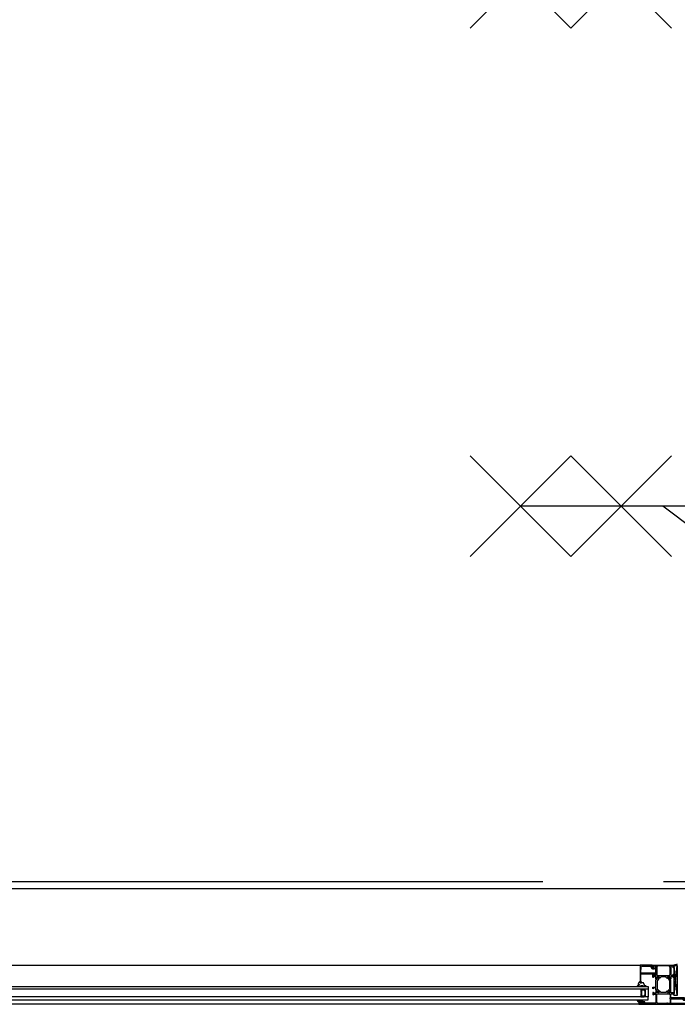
# Model space of a CAD drawing. Header units: millimetres. Extents: x 111285 to 237437, y -9513 to 52045.
# Tile 20 of 117: x 132275 to 133315, y 400 to 1956. Entities that reach past the tile are written whole.
import ezdxf

# ---------------------------------------------------------------- set-up
doc = ezdxf.new("R2010")
doc.units = ezdxf.units.MM
doc.header["$LTSCALE"] = 100
doc.linetypes.add('CENTER', pattern=[50.8, 31.75, -6.35, 6.35, -6.35])
doc.layers.get('0').update_dxf_attribs({"color": 252})
for name, color, linetype in [('0-BRANDWEER', 252, 'Continuous'), ('0-BUITENKOZIJNEN', 252, 'Continuous'), ('0-HOOFDSTRAMIEN', 1, 'CENTER'), ('_32--BINNENKOZIJN', 1, 'Continuous')]:
    doc.layers.add(name, color=color, linetype=linetype)
doc.layers.add('X-ref binnenlijn', color=252, linetype='Continuous', plot=False)
doc.linetypes.add('ZIGZAG', pattern='A,0.00254,-5.08,[131,ltypeshp.shx,S=5.08,R=0,X=-5.08,Y=0],-10.16,[131,ltypeshp.shx,S=5.08,R=180,X=5.08,Y=0],-5.08', length=20.32254)

# ---------------------------------------------------------------- blocks, each defined once
blk = doc.blocks.new('U-STRAMIEN')
at = {"layer": '0-HOOFDSTRAMIEN', "ltscale": 0.3}
blk.add_lwpolyline([(-5000, 0), (68000, 0)], dxfattribs=at)
blk = doc.blocks.new('60 minuten zelfsluitend')
at = {"layer": '0-BRANDWEER', "color": 1}
for points in [[(-1209.1, 159.1), (-890.9, -159.1), (-572.7, 159.1)], [(-1209.1, -159.1), (-890.9, 159.1), (-572.7, -159.1)], [(572.7, 159.1), (890.9, -159.1), (1209.1, 159.1)], [(572.7, -159.1), (890.9, 159.1), (1209.1, -159.1)], [(-600, 0), (-400, 150), (0, -150), (400, 150), (600, 0)], [(-1050, 0), (1050, 0)]]:
    blk.add_lwpolyline(points, dxfattribs=at)
blk = doc.blocks.new('S 12')
at = {"layer": '_32--BINNENKOZIJN', "xscale": -0.5, "yscale": 0.5, "zscale": 0.4999999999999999, "rotation": 90}
blk.add_blockref('60 minuten zelfsluitend', (-1439, 5.1), dxfattribs=at)
at = {"layer": '_32--BINNENKOZIJN', "extrusion": (0, 0, -1), "xscale": -0.5, "yscale": 0.5, "zscale": -0.5, "rotation": 90}
blk.add_blockref('60 minuten zelfsluitend', (604, 5.1), dxfattribs=at)
blk = doc.blocks.new('P-71191BLOCK')
at = {"layer": '0-BUITENKOZIJNEN', "linetype": 'Continuous', "ltscale": 0.25}
blk.add_lwpolyline([(14.4, 46.4), (13, 45.6), (12.5, 45.6, -0.414214), (12.3, 45.8), (12.3, 49.6, -0.414214), (12.5, 49.8), (14.5, 49, 0.9366), (14.9, 48.8), (15.9, 50.5, 0.577375), (15.7, 51), (12.1, 51, -0.414214), (11.4, 51.7), (11.4, 54.2, -0.414214), (11.7, 54.5), (12.3, 54.5, 1), (12.3, 55.5), (9.1, 55.5, 0.412335), (8.3, 54.7, 0.416094), (8.5, 54.5), (9.7, 54.5, -0.414214), (9.9, 54.3), (9.9, 51.5, -0.414214), (9.4, 51), (-3.9, 51, -0.410557), (-4.4, 51.5), (-4.6, 67), (-4.6, 69.5, -0.414214), (-4.1, 70), (-3.2, 70, -0.414214), (-3, 69.8), (-3, 68.9, 1), (-2.2, 68.9), (-2.2, 72, 0.414214), (-2.7, 72.5), (-3, 72.5, 0.414214), (-3.2, 72.3), (-3.2, 71.7, -0.414214), (-3.7, 71.2), (-4.3, 71.2, -0.414214), (-4.8, 71.7), (-4.8, 76.3, -0.414214), (-4.3, 76.8), (-3.7, 76.8, -0.414214), (-3.2, 76.3), (-3.2, 75.7, 0.414214), (-3, 75.5), (-2.7, 75.5, 0.414214), (-2.2, 76), (-2.2, 77.5, 0.414214), (-2.7, 78), (-5.7, 78, 0.414214), (-6.2, 77.5), (-6.2, 0.5, 0.414214), (-5.7, 0), (3.5, 0, 0.414214), (4, 0.5), (4, 2, 0.414214), (3.5, 2.5), (3.4, 2.5, 0.414214), (3.2, 2.3), (3.2, 2, -1), (1.6, 2), (1.6, 6, -1), (3.2, 6), (3.2, 5.7, 0.414214), (3.4, 5.5), (3.5, 5.5, 0.414214), (4, 6), (4, 26.5, -0.414214), (4.5, 27), (10, 27, -0.414214), (10.5, 26.5), (10.5, 23.4, -0.414214), (10.3, 23.2), (8.7, 23.2, 0.414214), (8.5, 23, 0.414214), (9.3, 22.2), (11.6, 22.2, 0.414214), (12.1, 22.7), (12.1, 26.8, -0.414214), (12.3, 27), (15.7, 27, 0.577351), (15.9, 27.5), (14.9, 29.2, 0.936617), (14.5, 29), (12.5, 28.2, -0.414214), (12.3, 28.4), (12.3, 32.2, -0.414214), (12.5, 32.4), (13, 32.4), (14.4, 31.6, 0.999993), (14.8, 31.6), (14.8, 32, 0.267949), (13.3, 34.6), (12.8, 34.8, -0.267949), (12.3, 35.7), (12.3, 42.3, -0.267949), (12.8, 43.2), (13.3, 43.4, 0.267949), (14.8, 46), (14.8, 46.4, 0.999992)], format="xyb", close=True, dxfattribs=at)
at = {"layer": '0-BUITENKOZIJNEN', "linetype": 'Continuous'}
for points in [[(-4.8, 28.9), (-4.8, 32.1, -0.414214), (-4.6, 32.3), (-4.4, 32.3, 0.414214), (-4.2, 32.5), (-4.2, 33.6, 0.414214), (-4.4, 33.8), (-4.6, 33.8, -0.414214), (-4.8, 34), (-4.8, 47.5, -0.414214), (-4.6, 47.7), (-4.4, 47.7, 0.414214), (-4.2, 47.9), (-4.2, 49, -0.414214), (-4, 49.2), (-2.9, 49.2, 0.414214), (-2.7, 49.4, -0.414214), (-2.5, 49.6), (8.8, 49.6, -0.414214), (9, 49.4, 0.414214), (9.2, 49.2), (10.3, 49.2, -0.414214), (10.5, 49), (10.5, 29, -0.414214), (10.3, 28.8), (9.2, 28.8, 0.414214), (9, 28.6, -0.414214), (8.8, 28.4), (4.2, 28.4, -0.414214), (4, 28.6, 0.414214), (3.8, 28.8), (2.8, 28.8, 0.414214), (2.6, 28.6, -0.414214), (2.4, 28.4), (-4.3, 28.4, -0.414214)], [(-0.1, 1.4), (-4.3, 1.4, -0.414214), (-4.8, 1.9), (-4.8, 26.5, -0.414214), (-4.3, 27), (2.1, 27, -0.414214), (2.6, 26.5), (2.6, 8.7, -0.414214), (2.1, 8.2), (1.9, 8.2, 0.414214), (0.4, 6.7), (0.4, 1.9, -0.414214)]]:
    blk.add_lwpolyline(points, format="xyb", close=True, dxfattribs=at)
blk = doc.blocks.new('P-70157BLOCK')
at = {"layer": '0-BUITENKOZIJNEN', "linetype": 'Continuous'}
for points in [[(14.5, 4.8, -0.536675), (14.3, 5.1, -0.301511), (16.2, 6.3), (18, 6.3, -0.414214), (18.5, 5.8), (18.5, -27.2, -0.414214), (18, -27.7), (16.2, -27.7, -0.301511), (14.3, -26.5, -0.536675), (14.5, -26.2), (16.2, -26.2, 0.414214), (16.7, -25.7), (16.7, -23.2, 0.414214), (16.2, -22.7), (2.7, -22.7, 0.414214), (2.2, -23.2), (2.2, -25.7, 0.414214), (2.7, -26.2), (4.1, -26.2, -0.553992), (4.3, -26.5, -0.287008), (2.7, -27.5), (-0.1, -27.5, -0.414214), (-1.1, -26.5), (-1.1, -26.4, -0.414214), (-0.9, -26.2), (0.3, -26.2, 0.414214), (0.5, -26), (0.5, -23.4, 0.414214), (-0.2, -22.7), (-0.2, -22.7), (-2.9, -22.7), (-2.9, -22.7, -0.57735), (-3.1, -22.3), (-2.8, -21.6), (-2.1, -20.5, -1), (-1.8, -20.7), (-0.3, -21.3, 0.534511), (0, -21.1), (0, -21.1), (0, -17.5, 0.414214), (-0.2, -17.3), (-0.7, -17.3), (-0.7, -17.3), (-2.1, -18.1, -1.077346), (-2.5, -18.1), (-2.5, -17.7, -0.267949), (-1, -15.1), (-1, -15.1), (-0.5, -14.9, 0.267949), (0, -14), (0, -10.7), (0, -10.7), (0, -7.4, 0.267949), (-0.5, -6.5), (-0.5, -6.5), (-1, -6.3, -0.267949), (-2.5, -3.7), (-2.5, -3.7), (-2.5, -3.3, -1.077346), (-2.1, -3.3), (-0.7, -4.1), (-0.2, -4.1, 0.414214), (0, -3.9), (0, -3.9), (0, -0.3), (0, -0.3, 0.534511), (-0.3, -0.1), (-1.8, -0.7), (-1.8, -0.7, -1), (-2.1, -0.9), (-2.1, -0.9), (-2.8, 0.2), (-2.8, 0.2), (-3.1, 0.8, -0.57735), (-2.9, 1.3), (-2.9, 1.3), (-0.2, 1.3, 0.414214), (0.5, 2), (0.5, 4.6, 0.414214), (0.3, 4.8), (-0.9, 4.8, -0.414214), (-1.1, 5), (-1.1, 5.1, -0.414214), (-0.1, 6.1), (2.7, 6.1, -0.287008), (4.3, 5.1, -0.553992), (4.1, 4.8), (2.7, 4.8, 0.414214), (2.2, 4.3), (2.2, 1.8, 0.414214), (2.7, 1.3), (16.2, 1.3, 0.414214), (16.7, 1.8), (16.7, 4.3, 0.414214), (16.2, 4.8)], [(17.1, -5.7), (17.1, -5.7), (17.1, -2.2), (17.1, -2.2, 0.414214), (16.9, -2, -0.414214), (16.7, -1.8), (16.7, -0.7), (16.7, -0.7, 0.414214), (16.5, -0.5), (15.4, -0.5, -0.414214), (15.2, -0.3, 0.414214), (15, -0.1), (3.5, -0.1), (3.5, -0.1, 0.414214), (3.3, -0.3, -0.414214), (3.1, -0.5), (2, -0.5, 0.414214), (1.8, -0.7), (1.8, -1.8), (1.8, -20.7), (1.8, -20.7, 0.414214), (2, -20.9), (3.1, -20.9, -0.414214), (3.3, -21.1, 0.414214), (3.5, -21.3), (15, -21.3, 0.414214), (15.2, -21.1), (15.2, -21.1, -0.414214), (15.4, -20.9), (15.4, -20.9), (16.5, -20.9, 0.414214), (16.7, -20.7), (16.7, -20.7), (16.7, -19.6), (16.7, -19.6, -0.414214), (16.9, -19.4), (16.9, -19.4, 0.414214), (17.1, -19.2), (17.1, -19.2)]]:
    blk.add_lwpolyline(points, format="xyb", close=True, dxfattribs=at)
blk = doc.blocks.new('SR2-horizontal')
at = {"linetype": 'Continuous', "ltscale": 0.25}
for p, q in [((-428, -400), (-1800, -400)), ((-1800, -462), (-425.6, -462))]:
    blk.add_line(p, q, dxfattribs=at)
at = {"linetype": 'Continuous'}
for p, q in [((-424.5, -416.8), (-424.5, -412)), ((-424.5, -412), (-419.5, -412)), ((-423.3, -418), (-424.5, -416.8)), ((-424.5, -419.2), (-423.3, -418)), ((-424.5, -424), (-424.5, -419.2)), ((-419.5, -413), (-423, -413)), ((-423, -413), (-423, -423)), ((-419.5, -412), (-417.5, -414)), ((-419.5, -414), (-419.5, -413)), ((-418.5, -414), (-419.5, -414)), ((-418.5, -422), (-418.5, -414)), ((-417.5, -414), (-417.5, -422)), ((-412.9, -424), (-412.9, -412)), ((-412.9, -424), (-1800, -424)), ((-1800, -428), (-412.9, -428)), ((-419.5, -424), (-424.5, -424)), ((-423, -423), (-419.5, -423)), ((-419.5, -423), (-419.5, -422)), ((-419.5, -422), (-418.5, -422)), ((-417.5, -422), (-419.5, -424)), ((-412.9, -428), (-412.9, -424))]:
    blk.add_line(p, q, dxfattribs=at)
at = {"ltscale": 0.1}
for p, q in [((-372, -414), (-367, -461.5)), ((-367, -414), (-372, -461.5)), ((-367, -414), (-372, -414)), ((-372, -414), (-372, -461.5)), ((-367, -461.5), (-367, -414)), ((-372, -461.5), (-367, -461.5))]:
    blk.add_line(p, q, dxfattribs=at)
at = {"linetype": 'Continuous'}
for points in [[(-426.5, -406.7), (-426.5, -406.7, -0.150479), (-426.7, -406.8), (-426.7, -406.8), (-428.2, -406.8), (-428.2, -406.8, 0.203155), (-430.2, -406.8), (-430.2, -406.8), (-430.5, -406.8), (-430.5, -406.8, -0.321315), (-428.2, -403.6), (-428.2, -403.6), (-428.2, -403.7), (-428.2, -403.7, 0.414214), (-427.7, -404.2), (-427.7, -404.2), (-425.8, -404.2), (-425.8, -404.2, 0.414214), (-425.3, -403.7), (-425.3, -403.7), (-425.3, -403), (-425.3, -403, 0.414214), (-425.5, -402.8), (-425.5, -402.8), (-425.5, -402.8), (-425.6, -402.8), (-425.6, -402.8, -0.414214), (-425.9, -402.5), (-425.9, -402.5), (-425.9, -402.3), (-425.9, -402.3), (-425.1, -401.7), (-425.1, -401.7), (-422.9, -401.7), (-422.9, -401.7), (-422.1, -402.3), (-422.1, -402.3), (-422.1, -402.5), (-422.1, -402.5, -0.414214), (-422.4, -402.8), (-422.4, -402.8), (-422.5, -402.8), (-422.5, -402.8, 0.414214), (-422.7, -403), (-422.7, -403), (-422.7, -403.7), (-422.7, -403.7, 0.414214), (-422.2, -404.2), (-422.2, -404.2), (-421, -404.2), (-421, -404.2, -0.216855), (-421, -404.6), (-421, -404.6, -0.246521), (-421.2, -404.8, 0.121194)], [(-423.5, -404.2), (-423.5, -404.2), (-423.5, -402.8), (-423.5, -402.8, 0.414214), (-423.8, -402.5), (-423.8, -402.5), (-424.2, -402.5), (-424.2, -402.5, 0.414214), (-424.5, -402.8), (-424.5, -402.8), (-424.5, -404), (-424.5, -404, 0.300021), (-424.3, -404.3), (-424.3, -404.3), (-423.9, -404.4, 0.538437)], [(-426.9, -406), (-426.9, -406, -0.024804), (-425.8, -405.4), (-425.8, -405.4, 0.78183), (-425.9, -404.8), (-425.9, -404.8), (-427.7, -404.8), (-427.7, -404.8, -0.138255), (-428.3, -404.6), (-428.3, -404.6, 0.29655), (-428.6, -404.6), (-428.6, -404.6, 0.093259), (-429.3, -405.3), (-429.3, -405.3, 0.587696), (-429.1, -405.8), (-429.1, -405.8, -0.095255), (-427.8, -406.1, 0.257242)], [(-396.5, -420.9, -0.126173), (-396.5, -420.7), (-395.6, -419.2), (-395.6, -418.7, 0.414214), (-395.8, -418.5), (-396.8, -418.5, 0.609065), (-397, -418.8, -1.936492), (-398.2, -418.8, 0.609065), (-398.4, -418.5), (-399.4, -418.5), (-399.4, -418.5, 0.534511), (-399.6, -418.8), (-399.6, -418.8), (-399, -420.2, -0.376373), (-399.6, -422.1), (-400.7, -422.7, 0.267949), (-401, -423.1), (-401, -425.5, -0.414214), (-401.5, -426), (-404.2, -426, -0.414214), (-404.5, -425.7), (-404.5, -425.1, 1), (-405.5, -425.1), (-405.5, -426.7, 0.414214), (-405, -427.2), (-401.5, -427.2, -0.414214), (-401, -427.7), (-401, -438.9, 0.267949), (-400.7, -439.3), (-399.6, -439.9, -0.376373), (-399, -441.8), (-399.6, -443.2, 0.534511), (-399.4, -443.5), (-398.4, -443.5, 0.609065), (-398.2, -443.2, -1.936492), (-397, -443.2, 0.609065), (-396.8, -443.5), (-395.8, -443.5), (-395.8, -443.5, 0.414214), (-395.6, -443.3), (-395.6, -443.3), (-395.6, -442.7), (-396.5, -441.3, -0.126173), (-396.5, -441.1, 0.233397), (-397.9, -438.4, -0.239087), (-399, -436.4), (-399, -425.6, -0.239087), (-397.9, -423.6, 0.233397)], [(-382.4, -418.7), (-382.4, -418.7, -0.414214), (-382.2, -418.5), (-381.2, -418.5, -0.609065), (-381, -418.8, 1.936492), (-379.8, -418.8, -0.609065), (-379.6, -418.5), (-378.6, -418.5, -0.534511), (-378.4, -418.8), (-379, -420.2, 0.376373), (-378.4, -422.1), (-377.3, -422.7, -0.267949), (-377, -423.1), (-377, -438.9, -0.267949), (-377.3, -439.3), (-378.4, -439.9, 0.376373), (-379, -441.8), (-378.4, -443.2, -0.534511), (-378.6, -443.5), (-379.6, -443.5, -0.609065), (-379.8, -443.2, 1.936492), (-381, -443.2, -0.609065), (-381.2, -443.5), (-382.2, -443.5, -0.414214), (-382.4, -443.3), (-382.4, -442.7), (-381.5, -441.3, 0.126173), (-381.5, -441.1, -0.233397), (-380.1, -438.4, 0.239087), (-379, -436.4), (-379, -425.6, 0.239087), (-380.1, -423.6, -0.233397), (-381.5, -420.9, 0.126173), (-381.5, -420.7), (-382.4, -419.2)], [(-430.2, -428.3), (-427.1, -428.3, -0.191979), (-424, -429.5, 0.398651), (-421.8, -429.5, -0.191979), (-418.7, -428.3), (-416.6, -428.3, -0.414214), (-416.4, -428.5), (-416.4, -428.7, -0.326741), (-416.9, -429.2, 0.302866), (-419.5, -431.3), (-420, -433.1, -0.33328), (-421.1, -433.9), (-422.1, -433.9, 0.198912), (-422.3, -434), (-422.9, -434.6, -0.493145), (-423.2, -434.6), (-423.6, -434, 0.267949), (-423.8, -433.9), (-425.8, -433.9, 0.414214), (-426, -434.1), (-426, -436, -0.635409), (-426.4, -436.2, -0.209907), (-429.1, -429.8, -0.491509), (-428.7, -429.6, -0.194986), (-426.6, -431.4, 1.088983), (-426.2, -431.1, 0.162066), (-429.9, -429, -0.416129), (-430.4, -428.5), (-430.4, -428.5, -0.414214)]]:
    blk.add_lwpolyline(points, format="xyb", close=True, dxfattribs=at)
blk.add_lwpolyline([(-1800, -407), (-412.9, -407), (-412.9, -412), (-1800, -412)], dxfattribs=at)
blk.add_arc((-374, -477.9), 16, 64.8134, 84.3822, dxfattribs=at)
at = {"layer": '0-BUITENKOZIJNEN', "linetype": 'Continuous'}
blk.add_lwpolyline([(-424.1, -435.6), (-424.1, -435.6, 0.414214), (-424.6, -436.1), (-424.6, -447.1), (-424.6, -447.1, 0.454262), (-423.6, -448.3), (-415.9, -448.3), (-405.6, -448.3), (-403.3, -448.3, 0.767327), (-403.2, -447.9), (-403.9, -446.7, -0.198912), (-404, -446.5), (-404, -446.4, -0.414214), (-403.8, -446.2), (-403.3, -446.2, -0.131652), (-403.1, -446.3), (-402, -447.7, -0.767327), (-402.4, -449.4), (-405.4, -449.4), (-415.9, -449.4), (-423.6, -449.4, 0.421807), (-424.6, -450.4), (-424.3, -459, 0.406661), (-422.8, -460.5), (-415.9, -460.5), (-409.7, -460.5, 0.267949), (-409.3, -460.2), (-407.8, -457.1, -0.267949), (-406, -456.1), (-403.6, -456.1, -0.668179), (-403.2, -457), (-403.8, -457.5, -0.467105), (-404.3, -457.5, 0.245393), (-404.6, -457.3), (-405.9, -457.3, 0.267949), (-406.8, -457.8), (-407.8, -460, 0.57735), (-407.4, -460.8), (-406.7, -460.8, -0.414214), (-406.5, -461), (-406.5, -461.5, -0.414214), (-407, -462), (-415.9, -462), (-425.3, -462), (-425.3, -462, -0.414214), (-425.8, -461.5), (-425.8, -434.6, -0.414214), (-425.3, -434.1), (-425.3, -434.1), (-424, -434.1), (-424, -434.1, -0.414214), (-423.5, -434.6), (-423.5, -434.6), (-423.5, -435.1), (-423.5, -435.1, -0.414214), (-424, -435.6), (-424.1, -435.6), (-424, -435.6), (-424, -435.6)], format="xyb", close=True, dxfattribs=at)
at = {"linetype": 'ZIGZAG', "ltscale": 0.25, "extrusion": (0, 0, -1), "zscale": -1, "rotation": 270}
blk.add_blockref('P-71191BLOCK', (350, -406.2), dxfattribs=at)
at = {"linetype": 'ZIGZAG', "extrusion": (0, 0, -1), "zscale": -1, "rotation": 270}
blk.add_blockref('P-70157BLOCK', (399.7, -443.5), dxfattribs=at)
blk = doc.blocks.new('onderlegger beganegrond')
at = {"layer": 'X-ref binnenlijn'}
blk.add_lwpolyline([(65120, 12574), (32630, 12574), (32630, 12638), (7405, 12638), (7405, 16138), (32630, 16138), (32630, 29144), (7405, 29144), (7405, 32644), (32630, 32644), (32630, 43805), (583, 43805), (583, 583), (43680, 583)], dxfattribs=at)
at = {"xscale": -1, "rotation": 180}
blk.add_blockref('SR2-horizontal', (7530, 0), dxfattribs=at)

msp = doc.modelspace()

# ---------------------------------------------------------------- linework, layer by layer
at = {"linetype": 'Continuous', "ltscale": 0.25}
for p, q in [((131882, 462), (133256.4, 462)), ((133254, 400), (131882, 400))]:
    msp.add_line(p, q, dxfattribs=at)
at = {"ltscale": 0.1}
for p, q in [((133310, 414), (133315, 461.5)), ((133315, 414), (133310, 461.5)), ((133310, 461.5), (133315, 461.5)), ((133310, 414), (133310, 461.5)), ((133315, 461.5), (133315, 414)), ((133315, 414), (133310, 414))]:
    msp.add_line(p, q, dxfattribs=at)
at = {"linetype": 'Continuous'}
for p, q in [((131882, 428), (133269.1, 428)), ((133269.1, 424), (131882, 424)), ((133262.5, 424), (133257.5, 424)), ((133257.5, 424), (133257.5, 419.2)), ((133259, 413), (133259, 423)), ((133259, 423), (133262.5, 423)), ((133264.5, 422), (133262.5, 424)), ((133262.5, 423), (133262.5, 422)), ((133262.5, 422), (133263.5, 422)), ((133263.5, 422), (133263.5, 414)), ((133264.5, 414), (133264.5, 422)), ((133269.1, 428), (133269.1, 424)), ((133269.1, 424), (133269.1, 412)), ((133257.5, 419.2), (133258.7, 418)), ((133258.7, 418), (133257.5, 416.8)), ((133257.5, 416.8), (133257.5, 412)), ((133257.5, 412), (133262.5, 412)), ((133262.5, 413), (133259, 413)), ((133262.5, 414), (133262.5, 413)), ((133263.5, 414), (133262.5, 414)), ((133262.5, 412), (133264.5, 414))]:
    msp.add_line(p, q, dxfattribs=at)
for points in [[(133251.8, 428.3), (133254.9, 428.3, 0.191979), (133258, 429.5, -0.398651), (133260.2, 429.5, 0.191979), (133263.3, 428.3), (133265.4, 428.3, 0.414214), (133265.6, 428.5), (133265.6, 428.7, 0.326741), (133265.1, 429.2, -0.302866), (133262.5, 431.3), (133262, 433.1, 0.33328), (133260.9, 433.9), (133259.9, 433.9, -0.198912), (133259.7, 434), (133259.1, 434.6, 0.493145), (133258.8, 434.6), (133258.4, 434, -0.267949), (133258.2, 433.9), (133256.2, 433.9, -0.414214), (133256, 434.1), (133256, 436, 0.635409), (133255.6, 436.2, 0.209907), (133252.9, 429.8, 0.491509), (133253.3, 429.6, 0.194986), (133255.4, 431.4, -1.088983), (133255.8, 431.1, -0.162066), (133252.1, 429, 0.416129), (133251.6, 428.5), (133251.6, 428.5, 0.414214)], [(133285.5, 420.9, 0.126173), (133285.5, 420.7), (133286.4, 419.3), (133286.4, 418.7, -0.414214), (133286.2, 418.5), (133285.2, 418.5, -0.609065), (133285, 418.8, 1.936492), (133283.8, 418.8, -0.609065), (133283.6, 418.5), (133282.6, 418.5), (133282.6, 418.5, -0.534511), (133282.4, 418.8), (133282.4, 418.8), (133283, 420.2, 0.376373), (133282.4, 422.1), (133281.3, 422.7, -0.267949), (133281, 423.1), (133281, 425.5, 0.414214), (133280.5, 426), (133277.8, 426, 0.414214), (133277.5, 425.7), (133277.5, 425.1, -1), (133276.5, 425.1), (133276.5, 426.7, -0.414214), (133277, 427.2), (133280.5, 427.2, 0.414214), (133281, 427.7), (133281, 438.9, -0.267949), (133281.3, 439.3), (133282.4, 439.9, 0.376373), (133283, 441.8), (133282.4, 443.2, -0.534511), (133282.6, 443.5), (133283.6, 443.5, -0.609065), (133283.8, 443.2, 1.936492), (133285, 443.2, -0.609065), (133285.2, 443.5), (133286.2, 443.5), (133286.2, 443.5, -0.414214), (133286.4, 443.3), (133286.4, 443.3), (133286.4, 442.8), (133285.5, 441.3, 0.126173), (133285.5, 441.1, -0.233397), (133284.1, 438.4, 0.239087), (133283, 436.4), (133283, 425.6, 0.239087), (133284.1, 423.6, -0.233397)], [(133299.6, 418.7), (133299.6, 418.7, 0.414214), (133299.8, 418.5), (133300.8, 418.5, 0.609065), (133301, 418.8, -1.936492), (133302.2, 418.8, 0.609065), (133302.4, 418.5), (133303.4, 418.5, 0.534511), (133303.6, 418.8), (133303, 420.2, -0.376373), (133303.6, 422.1), (133304.7, 422.7, 0.267949), (133304.9, 423.1), (133304.9, 438.9, 0.267949), (133304.7, 439.3), (133303.6, 439.9, -0.376373), (133303, 441.8), (133303.6, 443.2, 0.534511), (133303.4, 443.5), (133302.4, 443.5, 0.609065), (133302.2, 443.2, -1.936492), (133301, 443.2, 0.609065), (133300.8, 443.5), (133299.8, 443.5, 0.414214), (133299.6, 443.3), (133299.6, 442.8), (133300.5, 441.3, -0.126173), (133300.5, 441.1, 0.233397), (133301.9, 438.4, -0.239087), (133302.9, 436.4), (133302.9, 425.6, -0.239087), (133301.9, 423.6, 0.233397), (133300.5, 420.9, -0.126173), (133300.5, 420.7), (133299.6, 419.3)], [(133255.5, 406.7), (133255.5, 406.7, 0.150479), (133255.3, 406.8), (133255.3, 406.8), (133253.8, 406.8), (133253.8, 406.8, -0.203155), (133251.8, 406.8), (133251.8, 406.8), (133251.5, 406.8), (133251.5, 406.8, 0.321315), (133253.8, 403.6), (133253.8, 403.6), (133253.8, 403.7), (133253.8, 403.7, -0.414214), (133254.3, 404.2), (133254.3, 404.2), (133256.2, 404.2), (133256.2, 404.2, -0.414214), (133256.7, 403.7), (133256.7, 403.7), (133256.7, 403), (133256.7, 403, -0.414214), (133256.5, 402.8), (133256.5, 402.8), (133256.5, 402.8), (133256.4, 402.8), (133256.4, 402.8, 0.414214), (133256.1, 402.5), (133256.1, 402.5), (133256.1, 402.3), (133256.1, 402.3), (133256.9, 401.7), (133256.9, 401.7), (133259.1, 401.7), (133259.1, 401.7), (133259.9, 402.3), (133259.9, 402.3), (133259.9, 402.5), (133259.9, 402.5, 0.414214), (133259.6, 402.8), (133259.6, 402.8), (133259.5, 402.8), (133259.5, 402.8, -0.414214), (133259.3, 403), (133259.3, 403), (133259.3, 403.7), (133259.3, 403.7, -0.414214), (133259.8, 404.2), (133259.8, 404.2), (133261, 404.2), (133261, 404.2, 0.216855), (133261, 404.6), (133261, 404.6, 0.246521), (133260.8, 404.8, -0.121194)], [(133255.1, 406), (133255.1, 406, 0.024804), (133256.2, 405.4), (133256.2, 405.4, -0.78183), (133256.1, 404.8), (133256.1, 404.8), (133254.3, 404.8), (133254.3, 404.8, 0.138255), (133253.7, 404.6), (133253.7, 404.6, -0.29655), (133253.4, 404.6), (133253.4, 404.6, -0.093259), (133252.7, 405.3), (133252.7, 405.3, -0.587696), (133252.9, 405.8), (133252.9, 405.8, 0.095255), (133254.2, 406.1, -0.257242)], [(133258.5, 404.2), (133258.5, 404.2), (133258.5, 402.8), (133258.5, 402.8, -0.414214), (133258.2, 402.5), (133258.2, 402.5), (133257.8, 402.5), (133257.8, 402.5, -0.414214), (133257.5, 402.8), (133257.5, 402.8), (133257.5, 404), (133257.5, 404, -0.300021), (133257.7, 404.3), (133257.7, 404.3), (133258.1, 404.4, -0.538437)]]:
    msp.add_lwpolyline(points, format="xyb", close=True, dxfattribs=at)
msp.add_lwpolyline([(131882, 407), (133269.1, 407), (133269.1, 412), (131882, 412)], dxfattribs=at)
msp.add_arc((133308, 477.9), 16, 275.6178, 295.1866, dxfattribs=at)
at = {"layer": '0-BUITENKOZIJNEN', "linetype": 'Continuous'}
for points in [[(133257.9, 435.6), (133257.9, 435.6, -0.414214), (133257.4, 436.1), (133257.4, 447.1), (133257.4, 447.1, -0.454262), (133258.4, 448.3), (133266.1, 448.3), (133276.4, 448.3), (133278.7, 448.3, -0.767327), (133278.8, 447.9), (133278.1, 446.7, 0.198912), (133278, 446.5), (133278, 446.4, 0.414214), (133278.2, 446.2), (133278.7, 446.2, 0.131652), (133278.9, 446.3), (133280, 447.7, 0.767327), (133279.6, 449.4), (133276.6, 449.4), (133266.1, 449.4), (133258.4, 449.4, -0.421807), (133257.4, 450.4), (133257.7, 459, -0.406661), (133259.2, 460.5), (133266.1, 460.5), (133272.3, 460.5, -0.267949), (133272.7, 460.3), (133274.2, 457.1, 0.267949), (133276, 456.1), (133278.4, 456.1, 0.668179), (133278.8, 457), (133278.2, 457.5, 0.467105), (133277.7, 457.5, -0.245393), (133277.4, 457.3), (133276.1, 457.3, -0.267949), (133275.2, 457.8), (133274.2, 460.1, -0.57735), (133274.6, 460.8), (133275.3, 460.8, 0.414214), (133275.5, 461), (133275.5, 461.5, 0.414214), (133275, 462), (133266.1, 462), (133256.7, 462), (133256.7, 462, 0.414214), (133256.2, 461.5), (133256.2, 434.6, 0.414214), (133256.7, 434.1), (133256.7, 434.1), (133258, 434.1), (133258, 434.1, 0.414214), (133258.5, 434.6), (133258.5, 434.6), (133258.5, 435.1), (133258.5, 435.1, 0.414214), (133258, 435.6), (133257.9, 435.6), (133258, 435.6), (133258, 435.6)], [(133277.5, 458, -0.536675), (133277.2, 457.8, -0.301511), (133276, 459.7), (133276, 461.5, -0.414214), (133276.5, 462), (133309.5, 462, -0.414214), (133310, 461.5), (133310, 459.7, -0.301511), (133308.8, 457.8, -0.536675), (133308.5, 458), (133308.5, 459.7, 0.414214), (133308, 460.2), (133305.5, 460.2, 0.414214), (133305, 459.7), (133305, 446.2, 0.414214), (133305.5, 445.7), (133308, 445.7, 0.414214), (133308.5, 446.2), (133308.5, 447.6, -0.553992), (133308.8, 447.8, -0.287008), (133309.8, 446.2), (133309.8, 443.4, -0.414214), (133308.8, 442.4), (133308.7, 442.4, -0.414214), (133308.5, 442.6), (133308.5, 443.8, 0.414214), (133308.3, 444), (133305.7, 444, 0.414214), (133305, 443.3), (133305, 443.3), (133305, 440.6), (133305, 440.6, -0.57735), (133304.5, 440.4), (133303.9, 440.7), (133302.8, 441.4, -1), (133303, 441.7), (133303.6, 443.2, 0.534511), (133303.4, 443.5), (133303.4, 443.5), (133299.8, 443.5, 0.414214), (133299.6, 443.3), (133299.6, 442.8), (133299.6, 442.8), (133300.4, 441.4, -1.077346), (133300.4, 441), (133300, 441, -0.267949), (133297.4, 442.5), (133297.4, 442.5), (133297.2, 443, 0.267949), (133296.3, 443.5), (133293, 443.5), (133293, 443.5), (133289.7, 443.5, 0.267949), (133288.8, 443), (133288.8, 443), (133288.6, 442.5, -0.267949), (133286, 441), (133286, 441), (133285.6, 441, -1.077346), (133285.6, 441.4), (133286.4, 442.8), (133286.4, 443.3, 0.414214), (133286.2, 443.5), (133286.2, 443.5), (133282.6, 443.5), (133282.6, 443.5, 0.534511), (133282.4, 443.2), (133283, 441.7), (133283, 441.7, -1), (133283.2, 441.4), (133283.2, 441.4), (133282.1, 440.7), (133282.1, 440.7), (133281.4, 440.4, -0.57735), (133281, 440.6), (133281, 440.6), (133281, 443.3, 0.414214), (133280.3, 444), (133277.7, 444, 0.414214), (133277.5, 443.8), (133277.5, 442.6, -0.414214), (133277.3, 442.4), (133277.2, 442.4, -0.414214), (133276.2, 443.4), (133276.2, 446.2, -0.287008), (133277.2, 447.8, -0.553992), (133277.5, 447.6), (133277.5, 446.2, 0.414214), (133278, 445.7), (133280.5, 445.7, 0.414214), (133281, 446.2), (133281, 459.7, 0.414214), (133280.5, 460.2), (133278, 460.2, 0.414214), (133277.5, 459.7)], [(133288, 460.6), (133288, 460.6), (133284.5, 460.6), (133284.5, 460.6, 0.414214), (133284.3, 460.4, -0.414214), (133284.1, 460.2), (133283, 460.2), (133283, 460.2, 0.414214), (133282.8, 460), (133282.8, 458.9, -0.414214), (133282.6, 458.7, 0.414214), (133282.4, 458.5), (133282.4, 447), (133282.4, 447, 0.414214), (133282.6, 446.8, -0.414214), (133282.8, 446.6), (133282.8, 445.5, 0.414214), (133283, 445.3), (133284.1, 445.3), (133303, 445.3), (133303, 445.3, 0.414214), (133303.2, 445.5), (133303.2, 446.6, -0.414214), (133303.4, 446.8, 0.414214), (133303.6, 447), (133303.6, 458.5, 0.414214), (133303.4, 458.7), (133303.4, 458.7, -0.414214), (133303.2, 458.9), (133303.2, 458.9), (133303.2, 460, 0.414214), (133303, 460.2), (133303, 460.2), (133301.9, 460.2), (133301.9, 460.2, -0.414214), (133301.7, 460.4), (133301.7, 460.4, 0.414214), (133301.5, 460.6), (133301.5, 460.6)], [(133303.1, 401.4), (133299.9, 401.4, -0.414214), (133299.7, 401.6), (133299.7, 401.8, 0.414214), (133299.5, 402), (133298.4, 402, 0.414214), (133298.2, 401.8), (133298.2, 401.6, -0.414214), (133298, 401.4), (133284.5, 401.4, -0.414214), (133284.3, 401.6), (133284.3, 401.8, 0.414214), (133284.1, 402), (133283, 402, -0.414214), (133282.8, 402.2), (133282.8, 403.3, 0.414214), (133282.6, 403.5, -0.414214), (133282.4, 403.7), (133282.4, 415, -0.414214), (133282.6, 415.2, 0.414214), (133282.8, 415.4), (133282.8, 416.5, -0.414214), (133283, 416.7), (133303, 416.7, -0.414214), (133303.2, 416.5), (133303.2, 415.4, 0.414214), (133303.4, 415.2, -0.414214), (133303.6, 415), (133303.6, 410.4, -0.414214), (133303.4, 410.2, 0.414214), (133303.2, 410), (133303.2, 409, 0.414214), (133303.4, 408.8, -0.414214), (133303.6, 408.6), (133303.6, 401.9, -0.414214)], [(133330.6, 406.1), (133330.6, 401.9, -0.414214), (133330.1, 401.4), (133305.5, 401.4, -0.414214), (133305, 401.9), (133305, 408.3, -0.414214), (133305.5, 408.8), (133323.3, 408.8, -0.414214), (133323.8, 408.3), (133323.8, 408.1, 0.414214), (133325.3, 406.6), (133330.1, 406.6, -0.414214)]]:
    msp.add_lwpolyline(points, format="xyb", close=True, dxfattribs=at)
at = {"layer": '0-BUITENKOZIJNEN', "linetype": 'Continuous', "ltscale": 0.25}
msp.add_lwpolyline([(133326, 410.2), (133305.5, 410.2, -0.414214), (133305, 410.7), (133305, 416.2, -0.414214), (133305.5, 416.7), (133308.6, 416.7, -0.414214), (133308.8, 416.5), (133308.8, 414.9, 0.414214), (133309, 414.7, 0.414214), (133309.8, 415.5), (133309.8, 417.8, 0.414214), (133309.3, 418.3), (133305.2, 418.3, -0.414214), (133305, 418.5), (133305, 421.9, 0.577351), (133304.5, 422.1), (133302.8, 421.1, 0.936617), (133303, 420.7), (133303.8, 418.7, -0.414214), (133303.6, 418.5), (133299.8, 418.5, -0.414214), (133299.6, 418.7), (133299.6, 419.2), (133300.4, 420.6, 0.999993), (133300.4, 421), (133300, 421, 0.267949), (133297.4, 419.5), (133297.2, 419, -0.267949), (133296.3, 418.5), (133289.7, 418.5, -0.267949), (133288.8, 419), (133288.6, 419.5, 0.267949), (133286, 421), (133285.6, 421, 0.999992), (133285.6, 420.6), (133286.4, 419.2), (133286.4, 418.7, -0.414214), (133286.2, 418.5), (133282.4, 418.5, -0.414214), (133282.2, 418.7), (133283, 420.7, 0.9366), (133283.2, 421.1), (133281.4, 422.1, 0.577375), (133281, 421.9), (133281, 418.3, -0.414214), (133280.3, 417.6), (133277.8, 417.6, -0.414214), (133277.5, 417.9), (133277.5, 418.5, 1), (133276.5, 418.5), (133276.5, 415.3, 0.412335), (133277.3, 414.5, 0.416094), (133277.5, 414.7), (133277.5, 415.9, -0.414214), (133277.7, 416.1), (133280.5, 416.1, -0.414214), (133281, 415.6), (133281, 402.3, -0.410557), (133280.5, 401.8), (133265, 401.6), (133262.5, 401.6, -0.414214), (133262, 402.1), (133262, 403, -0.414214), (133262.2, 403.2), (133263.1, 403.2, 1), (133263.1, 404), (133260, 404, 0.414214), (133259.5, 403.5), (133259.5, 403.2, 0.414214), (133259.7, 403), (133260.3, 403, -0.414214), (133260.8, 402.5), (133260.8, 401.9, -0.414214), (133260.3, 401.4), (133255.7, 401.4, -0.414214), (133255.2, 401.9), (133255.2, 402.5, -0.414214), (133255.7, 403), (133256.3, 403, 0.414214), (133256.5, 403.2), (133256.5, 403.5, 0.414214), (133256, 404), (133254.5, 404, 0.414214), (133254, 403.5), (133254, 400.5, 0.414214), (133254.5, 400), (133331.5, 400, 0.414214)], format="xyb", dxfattribs=at)

# ---------------------------------------------------------------- block references
msp.add_blockref('onderlegger beganegrond', (126152, 0))
at = {"layer": '0-HOOFDSTRAMIEN'}
msp.add_blockref('U-STRAMIEN', (126482, 594), dxfattribs=at)
at = {"layer": '_32--BINNENKOZIJN', "rotation": 270}
msp.add_blockref('S 12', (133587, 583), dxfattribs=at)

doc.saveas('drawing.dxf')
